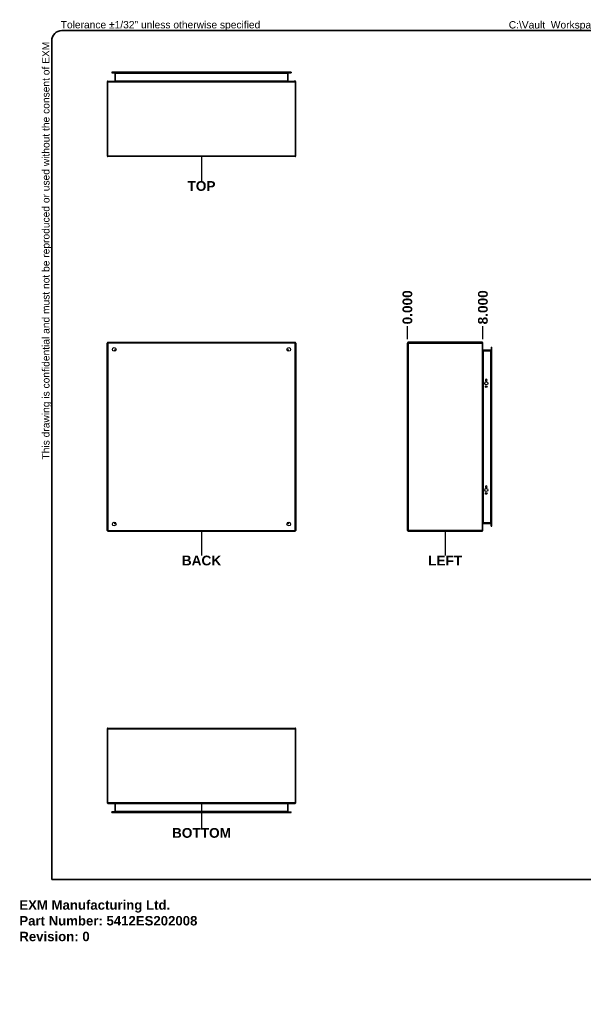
# Model space of a CAD drawing. Header units: inches. Extents: x 0 to 144, y -11 to 93.
# Tile 1 of 53: x 0 to 60, y -11 to 93. Entities that reach past the tile are written whole.
import ezdxf

# ---------------------------------------------------------------- set-up
doc = ezdxf.new("R2010")
doc.units = ezdxf.units.IN
doc.header["$LTSCALE"] = 8.616264
doc.header["$MEASUREMENT"] = 0
doc.layers.get('0').update_dxf_attribs({"lineweight": 25})
for name, color, linetype, lineweight in [('Dimensions(ANSI)', 7, 'Continuous', 25), ('Sketch Geometry(ANSI)', 7, 'Continuous', 25), ('Symbols(ANSI)', 7, 'Continuous', 25), ('Visible Edges(ANSI)', 7, 'Continuous', 25), ('Visible Tangent Edges(ANSI)', 7, 'Continuous', 25)]:
    doc.layers.add(name, color=color, linetype=linetype, lineweight=lineweight)
doc.styles.add('Current-ANSI', font='arial.ttf')
doc.styles.add('Dimension-ANSI', font='arialbd.ttf')
doc.styles.get("Standard").update_dxf_attribs({"font": 'arialbd.ttf'})
doc.dimstyles.new('INCH-ANSI-VERTICAL', dxfattribs={"dimscale": 8.616264, "dimtxt": 0.12, "dimasz": 0.098425, "dimexe": 0.04, "dimexo": 0.04, "dimgap": 0.031496, "dimtad": 0, "dimtih": 1, "dimtoh": 1, "dimdec": 3, "dimzin": 0, "dimdsep": 46, "dimtxsty": 'Dimension-ANSI', "dimcen": 0.09, "dimdle": 0.312, "dimclrd": 179, "dimclre": 179, "dimclrt": 7, "dimadec": 1, "dimazin": 0, "dimtfac": 1, "dimtdec": 3, "dimtofl": 0, "dimtmove": 0, "dimatfit": 3, "dimfxl": 1, "dimtolj": 1, "dimtzin": 4, "dimlwd": 25, "dimlwe": 25, "dimarcsym": 0})

# ---------------------------------------------------------------- blocks, each defined once
blk = doc.blocks.new('*D20')
at = {"layer": 'Defpoints', "color": 0, "linetype": 'Continuous', "transparency": 16777216}
for p in [(41.13, 60.8), (41.13, 59.1), (41.13, 59.1)]:
    blk.add_point(p, dxfattribs=at)
at = {"layer": 'Dimensions(ANSI)', "color": 179, "linetype": 'Continuous', "lineweight": 25, "true_color": 0x262658, "transparency": 16777216}
blk.add_line((41.13, 59.45), (41.13, 60.8), dxfattribs=at)
at = {"layer": 'Dimensions(ANSI)', "color": 7, "linetype": 'Continuous', "lineweight": 25, "transparency": 16777216, "insert": (41.13, 62.81), "char_height": 1.034, "attachment_point": 5, "rotation": 90, "style": 'Dimension-ANSI'}
blk.add_mtext('\\A1;0.000', dxfattribs=at)
blk = doc.blocks.new('*D21')
at = {"layer": 'Defpoints', "color": 0, "linetype": 'Continuous', "transparency": 16777216}
for p in [(49.13, 60.8), (41.13, 59.1), (49.13, 59.1)]:
    blk.add_point(p, dxfattribs=at)
at = {"layer": 'Dimensions(ANSI)', "color": 179, "linetype": 'Continuous', "lineweight": 25, "true_color": 0x262658, "transparency": 16777216}
blk.add_line((49.13, 59.45), (49.13, 60.8), dxfattribs=at)
at = {"layer": 'Dimensions(ANSI)', "color": 7, "linetype": 'Continuous', "lineweight": 25, "transparency": 16777216, "insert": (49.13, 62.81), "char_height": 1.034, "attachment_point": 5, "rotation": 90, "style": 'Dimension-ANSI'}
blk.add_mtext('\\A1;8.000', dxfattribs=at)
blk = doc.blocks.new('LEFT')
at = {"layer": 'Sketch Geometry(ANSI)'}
blk.add_line((0, 0.15), (0, -0.15), dxfattribs=at)
at = {"layer": 'Symbols(ANSI)', "color": 7, "insert": (0, -0.212), "char_height": 0.12, "attachment_point": 5, "style": 'Dimension-ANSI'}
blk.add_mtext('\\fArial|b1|i0;LEFT', dxfattribs=at)
blk = doc.blocks.new('BACK')
at = {"layer": 'Sketch Geometry(ANSI)'}
blk.add_line((0, 0.15), (0, -0.15), dxfattribs=at)
at = {"layer": 'Symbols(ANSI)', "color": 7, "insert": (0, -0.212), "char_height": 0.12, "attachment_point": 5, "style": 'Dimension-ANSI'}
blk.add_mtext('\\fArial|b1|i0;BACK', dxfattribs=at)
blk = doc.blocks.new('TOP')
at = {"layer": 'Sketch Geometry(ANSI)'}
blk.add_line((0, 0.15), (0, -0.15), dxfattribs=at)
at = {"layer": 'Symbols(ANSI)', "color": 7, "insert": (0, -0.212), "char_height": 0.12, "attachment_point": 5, "style": 'Dimension-ANSI'}
blk.add_mtext('\\fArial|b1|i0;TOP', dxfattribs=at)
blk = doc.blocks.new('BOTTOM')
at = {"layer": 'Sketch Geometry(ANSI)'}
blk.add_line((0, 0.15), (0, -0.15), dxfattribs=at)
at = {"layer": 'Symbols(ANSI)', "color": 7, "insert": (0, -0.212), "char_height": 0.12, "attachment_point": 5, "style": 'Dimension-ANSI'}
blk.add_mtext('\\fArial|b1|i0;BOTTOM', dxfattribs=at)
blk = doc.blocks.new('Borders 1_EXM - B (Inch)-5412ES202008B_merged.idw')
at = {"layer": 'Sketch Geometry(ANSI)', "linetype": 'Continuous', "lineweight": 35}
for p, q in [((16.398, 10.692), (0.523, 10.692)), ((0.398, 10.567), (0.398, 0.255)), ((16.523, 0.38), (16.523, 10.567)), ((0.398, 0.255), (16.398, 0.255))]:
    blk.add_line(p, q, dxfattribs=at)
for centre, start, end in [((0.523, 10.567), 90, 180), ((16.398, 10.567), 0, 90), ((16.398, 0.38), 270, 0)]:
    blk.add_arc(centre, 0.125, start, end, dxfattribs=at)
at = {"layer": 'Symbols(ANSI)', "color": 7, "char_height": 0.09, "attachment_point": 7, "style": 'Current-ANSI'}
for s, insert in [('Tolerance ±1/32" unless otherwise specified', (0.509, 10.692)), ('Tolérance ±1/32" sauf spécification contraire', (13.93, 10.691))]:
    blk.add_mtext(s, dxfattribs=dict(at, insert=insert))
for s, insert, rotation in [('This drawing is confidential and must not be reproduced or used without the consent of EXM', (0.398, 5.419), 90), ('Ce dessin est confidentiel et ne doit pas être reproduit ou utilisé sans le consentement de EXM', (16.522, 10.576), 270)]:
    blk.add_mtext(s, dxfattribs=dict(at, insert=insert, rotation=rotation))
at = {"layer": 'Symbols(ANSI)', "color": 7, "style": 'Current-ANSI'}
blk.add_attdef('FILENAME_AND_PATH_001', (6.02, 10.718), '', height=0.09, dxfattribs=at)

msp = doc.modelspace()

# ---------------------------------------------------------------- linework, layer by layer
at = {"layer": 'Visible Edges(ANSI)'}
for p, q in [((10.0911, 87.7068), (9.8154, 87.7068)), ((9.8154, 87.7068), (9.8154, 87.6538)), ((9.8154, 87.6538), (10.0911, 87.6538)), ((28.5181, 87.7068), (10.0911, 87.7068)), ((28.5181, 87.6538), (10.0911, 87.6538)), ((10.1168, 87.6228), (10.1168, 86.8065)), ((28.4924, 86.8065), (28.4924, 87.6228)), ((28.7937, 87.7068), (28.5181, 87.7068)), ((28.5181, 87.6538), (28.7937, 87.6538)), ((28.7937, 87.7068), (28.7937, 87.6538)), ((9.3036, 86.6915), (9.3036, 78.8587)), ((9.3876, 86.7755), (29.1376, 86.7755)), ((29.2216, 86.7755), (29.1376, 86.7755)), ((29.3056, 78.8587), (29.3056, 86.6915)), ((29.2216, 78.7747), (9.3876, 78.7747)), ((9.3036, 39.185), (9.3036, 59.019)), ((9.3876, 59.103), (29.2216, 59.103)), ((29.3056, 59.019), (29.3056, 39.185)), ((41.1282, 39.185), (41.1282, 59.019)), ((49.045, 59.103), (41.2122, 59.103)), ((49.129, 39.185), (49.129, 59.019)), ((50.0074, 58.5911), (50.0074, 58.3155)), ((50.0074, 58.5911), (50.0604, 58.5911)), ((50.0604, 58.3155), (50.0604, 58.5911)), ((10.1698, 58.1963), (10.1698, 58.2058)), ((10.2008, 58.2368), (10.2103, 58.2368)), ((28.3989, 58.2368), (28.4084, 58.2368)), ((28.4394, 58.2058), (28.4394, 58.1963)), ((49.9764, 58.2898), (49.1601, 58.2898)), ((50.0074, 39.8884), (50.0074, 58.3155)), ((50.0604, 39.8884), (50.0604, 58.3155)), ((49.3916, 55.0976), (49.3916, 55.1106)), ((49.5786, 55.1106), (49.5786, 55.0976)), ((49.3916, 43.7934), (49.3916, 43.8064)), ((49.5786, 43.8064), (49.5786, 43.7934)), ((10.1698, 39.9982), (10.1698, 40.0077)), ((10.2103, 39.9672), (10.2008, 39.9672)), ((28.4084, 39.9672), (28.3989, 39.9672)), ((28.4394, 40.0077), (28.4394, 39.9982)), ((49.1601, 39.9142), (49.9764, 39.9142)), ((50.0074, 39.6128), (50.0074, 39.8884)), ((50.0604, 39.6128), (50.0604, 39.8884)), ((9.3876, 39.1009), (29.2216, 39.1009)), ((41.2122, 39.1009), (49.045, 39.1009)), ((50.0074, 39.6128), (50.0604, 39.6128)), ((9.3036, 18.1617), (9.3036, 10.3289)), ((9.3876, 18.2457), (29.2216, 18.2457)), ((29.3056, 10.3289), (29.3056, 18.1617)), ((9.3876, 10.2449), (29.1376, 10.2449)), ((10.1168, 10.2139), (10.1168, 9.3975)), ((28.4924, 9.3975), (28.4924, 10.2139)), ((29.1376, 10.2449), (29.2216, 10.2449)), ((10.0911, 9.3665), (9.8154, 9.3665)), ((9.8154, 9.3135), (9.8154, 9.3665)), ((9.8154, 9.3135), (10.0911, 9.3135)), ((10.0911, 9.3665), (28.5181, 9.3665)), ((10.0911, 9.3135), (28.5181, 9.3135)), ((28.5181, 9.3665), (28.7937, 9.3665)), ((28.5181, 9.3135), (28.7937, 9.3135)), ((28.7937, 9.3135), (28.7937, 9.3665))]:
    msp.add_line(p, q, dxfattribs=at)
for centre, radius in [((10.0536, 58.3529), 0.195), ((28.5555, 58.3529), 0.195), ((49.4851, 54.754), 0.165), ((49.4851, 54.404), 0.0935), ((49.4851, 43.4499), 0.165), ((49.4851, 43.0999), 0.0935), ((10.0536, 39.851), 0.195), ((28.5555, 39.851), 0.195)]:
    msp.add_circle(centre, radius, dxfattribs=at)
for centre, radius, start, end in [((10.0858, 87.6228), 0.031, 0, 90), ((28.5234, 87.6228), 0.031, 90, 180), ((9.3876, 86.6915), 0.084, 90, 180), ((10.0858, 86.8065), 0.031, 270, 0), ((28.5234, 86.8065), 0.031, 180, 270), ((29.2216, 86.6915), 0.084, 0, 90), ((9.3876, 78.8587), 0.084, 180, 270), ((29.2216, 78.8587), 0.084, 270, 0), ((9.3876, 59.019), 0.084, 90, 180), ((29.2216, 59.019), 0.084, 0, 90), ((41.2122, 59.019), 0.084, 90, 180), ((49.045, 59.019), 0.084, 0, 90), ((10.2008, 58.2058), 0.031, 90, 180), ((28.4084, 58.2058), 0.031, 0, 90), ((49.1601, 58.3208), 0.031, 180, 270), ((49.9764, 58.3208), 0.031, 270, 0), ((49.4851, 55.1106), 0.0935, 0, 180), ((49.4851, 55.0976), 0.0935, 180, 0), ((49.4851, 43.8064), 0.0935, 0, 180), ((49.4851, 43.7934), 0.0935, 180, 0), ((10.2008, 39.9982), 0.031, 180, 270), ((28.4084, 39.9982), 0.031, 270, 0), ((49.1601, 39.8832), 0.031, 90, 180), ((49.9764, 39.8832), 0.031, 0, 90), ((9.3876, 39.185), 0.084, 180, 270), ((29.2216, 39.185), 0.084, 270, 0), ((41.2122, 39.185), 0.084, 180, 270), ((49.045, 39.185), 0.084, 270, 0), ((9.3876, 18.1617), 0.084, 90, 180), ((29.2216, 18.1617), 0.084, 0, 90), ((9.3876, 10.3289), 0.084, 180, 270), ((10.0858, 10.2139), 0.031, 0, 90), ((10.0858, 9.3975), 0.031, 270, 0), ((28.5234, 10.2139), 0.031, 90, 180), ((28.5234, 9.3975), 0.031, 180, 270), ((29.2216, 10.3289), 0.084, 270, 0)]:
    msp.add_arc(centre, radius, start, end, dxfattribs=at)
at = {"layer": 'Visible Tangent Edges(ANSI)'}
for p, q in [((10.0911, 87.6538), (10.0911, 87.7068)), ((10.2008, 87.6228), (10.1168, 87.6228)), ((10.2008, 87.6538), (10.2008, 87.6228)), ((10.2008, 87.6228), (28.4084, 87.6228)), ((10.2008, 86.8065), (10.2008, 87.6228)), ((28.4084, 87.6228), (28.4084, 87.6538)), ((28.4924, 87.6228), (28.4084, 87.6228)), ((28.4084, 87.6228), (28.4084, 86.8065)), ((28.5181, 87.6538), (28.5181, 87.7068)), ((9.3036, 86.6915), (9.3876, 86.6915)), ((9.3876, 86.7755), (9.3876, 86.6915)), ((9.3876, 78.8587), (9.3876, 86.6915)), ((9.3876, 86.6915), (29.2216, 86.6915)), ((10.1168, 86.8065), (10.2008, 86.8065)), ((10.2008, 86.8065), (10.2008, 86.7755)), ((10.2008, 86.8065), (28.4084, 86.8065)), ((28.4084, 86.8065), (28.4924, 86.8065)), ((28.4084, 86.7755), (28.4084, 86.8065)), ((29.2216, 86.6915), (29.2216, 86.7755)), ((29.2216, 86.6915), (29.2216, 78.8587)), ((29.2216, 86.6915), (29.3056, 86.6915)), ((9.3036, 78.8587), (9.3876, 78.8587)), ((9.3876, 78.8587), (9.3876, 78.7747)), ((9.3876, 78.8587), (29.2216, 78.8587)), ((29.2216, 78.8587), (29.2216, 78.7747)), ((29.2216, 78.8587), (29.3056, 78.8587)), ((9.3036, 59.019), (9.3876, 59.019)), ((9.3876, 59.103), (9.3876, 59.019)), ((9.3876, 59.019), (9.3876, 39.185)), ((29.2216, 59.019), (9.3876, 59.019)), ((29.2216, 59.103), (29.2216, 59.019)), ((29.2216, 59.019), (29.3056, 59.019)), ((29.2216, 39.185), (29.2216, 59.019)), ((41.1282, 59.019), (41.2122, 59.019)), ((41.2122, 59.103), (41.2122, 59.019)), ((41.2122, 59.019), (49.045, 59.019)), ((41.2122, 59.019), (41.2122, 39.185)), ((49.045, 59.103), (49.045, 59.019)), ((49.045, 59.019), (49.045, 39.185)), ((49.129, 59.019), (49.045, 59.019)), ((10.0858, 58.3208), (10.246, 58.3208)), ((10.0858, 58.3208), (10.2008, 58.2368)), ((10.1698, 58.2058), (10.0858, 58.3208)), ((10.0858, 58.3208), (10.0858, 58.1606)), ((28.3632, 58.3208), (28.5234, 58.3208)), ((28.5234, 58.3208), (28.4084, 58.2368)), ((28.4394, 58.2058), (28.5234, 58.3208)), ((28.5234, 58.1606), (28.5234, 58.3208)), ((49.1601, 58.2058), (49.129, 58.2058)), ((49.1601, 58.2898), (49.1601, 58.2058)), ((49.1601, 58.2058), (49.9764, 58.2058)), ((49.1601, 58.2058), (49.1601, 39.9982)), ((49.9764, 58.2058), (49.9764, 58.2898)), ((50.0074, 58.2058), (49.9764, 58.2058)), ((49.9764, 39.9982), (49.9764, 58.2058)), ((50.0604, 58.3155), (50.0074, 58.3155)), ((10.0858, 40.0434), (10.0858, 39.8832)), ((10.1698, 39.9982), (10.0858, 39.8832)), ((10.0858, 39.8832), (10.2008, 39.9672)), ((10.246, 39.8832), (10.0858, 39.8832)), ((28.5234, 39.8832), (28.3632, 39.8832)), ((28.5234, 39.8832), (28.4084, 39.9672)), ((28.4394, 39.9982), (28.5234, 39.8832)), ((28.5234, 39.8832), (28.5234, 40.0434)), ((49.129, 39.9982), (49.1601, 39.9982)), ((49.1601, 39.9982), (49.1601, 39.9142)), ((49.9764, 39.9982), (49.1601, 39.9982)), ((49.9764, 39.9982), (50.0074, 39.9982)), ((49.9764, 39.9142), (49.9764, 39.9982)), ((50.0604, 39.8884), (50.0074, 39.8884)), ((9.3876, 39.185), (9.3036, 39.185)), ((9.3876, 39.185), (9.3876, 39.1009)), ((9.3876, 39.185), (29.2216, 39.185)), ((29.3056, 39.185), (29.2216, 39.185)), ((29.2216, 39.185), (29.2216, 39.1009)), ((41.2122, 39.185), (41.1282, 39.185)), ((41.2122, 39.1009), (41.2122, 39.185)), ((49.045, 39.185), (41.2122, 39.185)), ((49.045, 39.1009), (49.045, 39.185)), ((49.045, 39.185), (49.129, 39.185)), ((9.3876, 18.1617), (9.3036, 18.1617)), ((9.3876, 18.2457), (9.3876, 18.1617)), ((9.3876, 10.3289), (9.3876, 18.1617)), ((9.3876, 18.1617), (29.2216, 18.1617)), ((29.2216, 18.2457), (29.2216, 18.1617)), ((29.2216, 18.1617), (29.3056, 18.1617)), ((29.2216, 18.1617), (29.2216, 10.3289)), ((9.3876, 10.3289), (9.3036, 10.3289)), ((29.2216, 10.3289), (9.3876, 10.3289)), ((9.3876, 10.3289), (9.3876, 10.2449)), ((10.2008, 10.2139), (10.1168, 10.2139)), ((10.1168, 9.3975), (10.2008, 9.3975)), ((10.2008, 10.2449), (10.2008, 10.2139)), ((10.2008, 9.3975), (10.2008, 10.2139)), ((28.4084, 10.2139), (10.2008, 10.2139)), ((10.2008, 9.3975), (10.2008, 9.3665)), ((28.4084, 9.3975), (10.2008, 9.3975)), ((28.4084, 10.2139), (28.4084, 10.2449)), ((28.4924, 10.2139), (28.4084, 10.2139)), ((28.4084, 10.2139), (28.4084, 9.3975)), ((28.4084, 9.3975), (28.4924, 9.3975)), ((28.4084, 9.3665), (28.4084, 9.3975)), ((29.2216, 10.3289), (29.3056, 10.3289)), ((29.2216, 10.2449), (29.2216, 10.3289)), ((10.0911, 9.3665), (10.0911, 9.3135)), ((28.5181, 9.3665), (28.5181, 9.3135))]:
    msp.add_line(p, q, dxfattribs=at)

# ---------------------------------------------------------------- block references
at = {"xscale": 8.6162636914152, "yscale": 8.6162636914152, "zscale": 8.6162636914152}
msp.add_blockref('Borders 1_EXM - B (Inch)-5412ES202008B_merged.idw', (0, 0), dxfattribs=at).add_auto_attribs({'FILENAME_AND_PATH_001': 'C:\\Vault_Workspace\\Inventor_Dwg\\BoxCad\\Result\\5412ES202008\\5412ES202008.idw'})
for name, p in [('TOP', (19.3046, 77.4856)), ('BACK', (19.3046, 37.8119)), ('LEFT', (45.1286, 37.8119)), ('BOTTOM', (19.3046, 8.9558))]:
    msp.add_blockref(name, p, dxfattribs=at)

# ---------------------------------------------------------------- texts
at = {"insert": (0, 0), "char_height": 1, "attachment_point": 1}
msp.add_mtext_dynamic_manual_height_columns('EXM Manufacturing Ltd.\\PPart Number: 5412ES202008\\PRevision: 0', width=6.990976, gutter_width=1, heights=[0], dxfattribs=at).dxf.set("width", 100)

# ---------------------------------------------------------------- dimensions: what is measured, and where the dimension line sits
at = {"layer": 'Dimensions(ANSI)', "color": 179, "linetype": 'Continuous', "lineweight": 25, "true_color": 0x262658}
for feature_location, offset, origin, picture, middle in [((41.1282317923, 59.1029834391), (0, 1.6961149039), (41.1282317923, 59.1029834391), '*D20', (41.1282317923, 62.8118319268)), ((49.129, 59.103), (0, 1.6961), (41.1282, 59.103), '*D21', (49.129, 62.8129))]:
    dim = msp.add_ordinate_dim(feature_location=feature_location, offset=offset, dtype=1, origin=origin, dimstyle='INCH-ANSI-VERTICAL', override={"dimgap": 0.031496, "dimtad": 0, "dimdec": 3, "dimlfac": 0.999898, "dimtol": 0, "dimlim": 0, "dimtp": 0, "dimtm": 0, "dimtdec": 3}, dxfattribs=at)
    dim.commit()
    dim.dimension.update_dxf_attribs({"geometry": picture, "text_midpoint": middle})

doc.saveas('drawing.dxf')
